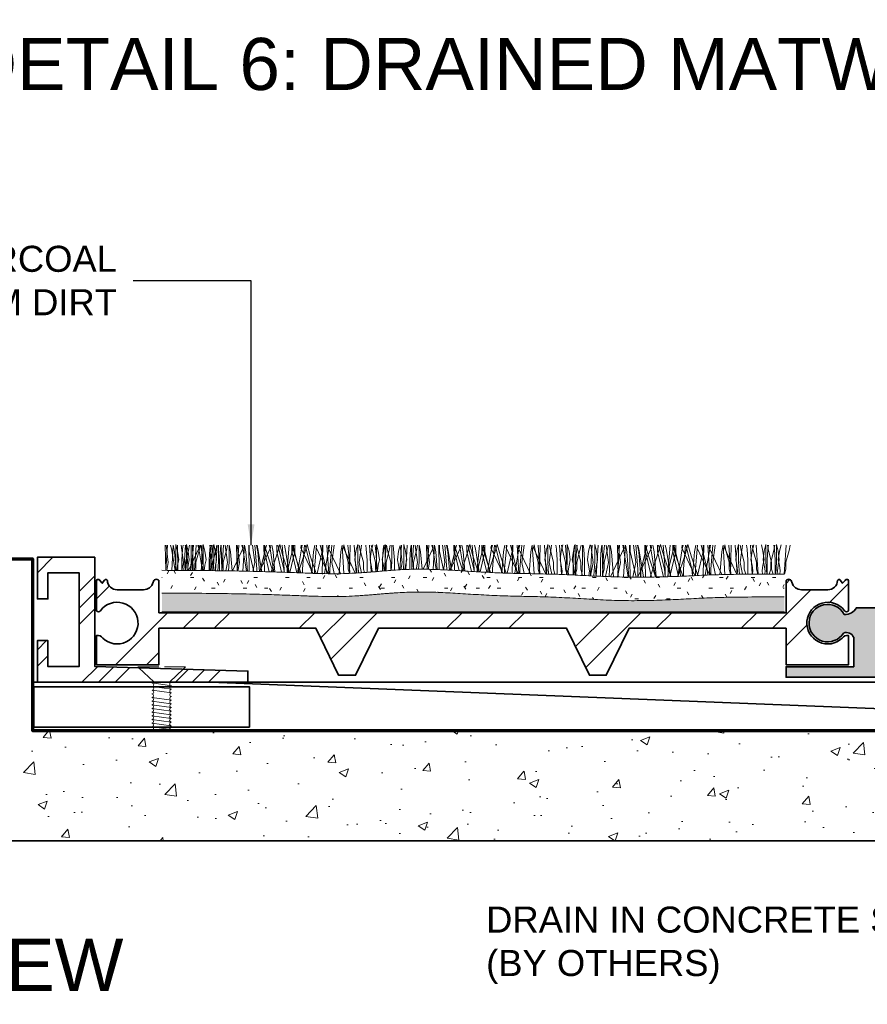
# Model space of a CAD drawing. Header units: millimetres. Extents: x -175 to 166, y -160 to 79.
# Tile 3 of 6: x -121 to -39, y -15 to 79. Entities that reach past the tile are written whole.
import ezdxf

# ---------------------------------------------------------------- set-up
doc = ezdxf.new("R2010")
doc.units = ezdxf.units.MM
for name, color, linetype, lineweight in [('FS-DETAIL', 3, 'Continuous', 35), ('FS-DETAIL-HATCH', 253, 'Continuous', 13), ('FS-DETAIL-THIN', 8, 'Continuous', 18), ('FS-DETAIL-WIDE', 4, 'Continuous', 70), ('FS-TEXT', 7, 'Continuous', 25)]:
    doc.layers.add(name, color=color, linetype=linetype, lineweight=lineweight)
doc.styles.add('Arial', font='arial.ttf', dxfattribs={"height": 2.5})
doc.dimstyles.new('Diagonal_2.5mm Arial$7', dxfattribs={"dimtxt": 2.5, "dimasz": 2, "dimexe": 2.5, "dimexo": 5, "dimgap": 1, "dimtad": 0, "dimzin": 0, "dimdsep": 46, "dimtxsty": 'Arial', "dimcen": 2, "dimdle": 4, "dimclrd": 1, "dimclre": 256, "dimclrt": 7, "dimaunit": 1, "dimadec": 0, "dimazin": 0, "dimtfac": 1, "dimtix": 1, "dimtmove": 2, "dimatfit": 3, "dimfxl": 1, "dimtvp": 1, "dimtolj": 1, "dimtzin": 0, "dimarcsym": 0})

# ---------------------------------------------------------------- blocks, each defined once
blk = doc.blocks.new('SCREW_DETAIL6')
for p, q in [((3359.438, 1426.563), (3361.185, 1427.24)), ((3361.013, 1427.273), (3361.035, 1427.181)), ((3359.517, 1426.921), (3359.588, 1426.622)), ((3359.518, 1426.222), (3361.266, 1426.898)), ((3359.599, 1425.88), (3361.347, 1426.557)), ((3359.76, 1425.197), (3361.508, 1425.874)), ((3359.841, 1424.856), (3361.589, 1425.532)), ((3359.921, 1424.514), (3361.669, 1425.191)), ((3360.002, 1424.173), (3361.75, 1424.849)), ((3360.083, 1423.831), (3361.831, 1424.508)), ((3360.163, 1423.49), (3361.911, 1424.166)), ((3360.244, 1423.148), (3361.992, 1423.825)), ((3360.324, 1422.807), (3362.072, 1423.483)), ((3360.405, 1422.466), (3362.153, 1423.142))]:
    blk.add_line(p, q)
at = {"flags": 128}
for points in [[(3360.204, 1428.588), (3362.158, 1429.05), (3362.096, 1428.957)], [(3362.096, 1428.957), (3361.005, 1427.309), (3361.013, 1427.273)], [(3359.653, 1428.458), (3357.699, 1427.997), (3357.956, 1427.85)], [(3357.956, 1427.85), (3359.509, 1426.956), (3359.517, 1426.921)]]:
    blk.add_lwpolyline(points, dxfattribs=at)
for centre, start, end in [((3361.242, 1427.072), 108.57887, 277.32167), ((3359.462, 1426.389), 289.24806, 97.99086), ((3359.543, 1426.047), 289.24806, 97.99086), ((3361.322, 1426.731), 108.57887, 277.32167), ((3361.403, 1426.389), 108.57887, 277.32167), ((3361.484, 1426.048), 108.57887, 277.32167), ((3359.623, 1425.706), 289.24806, 97.99086), ((3359.704, 1425.364), 289.24806, 97.99086), ((3359.785, 1425.023), 289.24806, 97.99086), ((3361.564, 1425.706), 108.57887, 277.32167), ((3361.645, 1425.365), 108.57887, 277.32167), ((3361.725, 1425.023), 108.57887, 277.32167), ((3359.865, 1424.681), 289.24806, 97.99086), ((3359.946, 1424.34), 289.24806, 97.99086), ((3360.026, 1423.998), 289.24806, 97.99086), ((3361.806, 1424.682), 108.57887, 277.32167), ((3361.887, 1424.341), 108.57887, 277.32167), ((3361.967, 1423.999), 108.57887, 277.32167), ((3360.107, 1423.657), 289.24806, 97.99086), ((3360.188, 1423.315), 289.24806, 97.99086), ((3362.048, 1423.658), 108.57887, 277.32167), ((3362.129, 1423.316), 108.57887, 277.32167), ((3360.268, 1422.974), 289.24806, 97.99086), ((3360.349, 1422.632), 289.24806, 97.99086), ((3360.43, 1422.291), 58.46391, 97.99086), ((3362.209, 1422.975), 108.57887, 271.946)]:
    blk.add_arc(centre, 0.176, start, end)
blk = doc.blocks.new('CARPET-H-PROFILE-MAXI')
at = {"layer": 'FS-DETAIL-HATCH'}
for p, q in [((-73.389, -53.147), (-73.339, -55.574)), ((-73.101, -54.822), (-73.322, -53.147)), ((-73.179, -53.147), (-73.251, -54.109)), ((-72.801, -53.509), (-72.884, -53.147)), ((-72.456, -55.582), (-72.801, -53.509)), ((-72.777, -55.579), (-72.627, -53.161)), ((-72.501, -53.809), (-72.627, -53.161)), ((-72.359, -55.583), (-72.501, -53.809)), ((-72.211, -53.734), (-72.375, -53.078)), ((-72.375, -53.434), (-72.375, -53.078)), ((-72.375, -54.747), (-72.375, -53.434)), ((-72.227, -53.147), (-72.177, -55.584)), ((-72.098, -54.559), (-72.211, -53.734)), ((-71.638, -54.822), (-71.859, -53.147)), ((-71.737, -53.547), (-71.812, -54.597)), ((-71.685, -53.147), (-71.737, -53.547)), ((-71.44, -53.147), (-71.512, -54.109)), ((-71.339, -53.809), (-71.468, -53.147)), ((-71.461, -54.784), (-71.161, -53.659)), ((-71.19, -53.768), (-71.362, -53.078)), ((-71.362, -53.434), (-71.362, -53.078)), ((-71.362, -54.747), (-71.362, -53.434)), ((-71.196, -55.593), (-71.339, -53.809)), ((-71.086, -54.559), (-71.192, -53.777)), ((-71.161, -53.659), (-71.058, -53.147)), ((-71.15, -55.593), (-70.125, -53.397)), ((-70.912, -53.434), (-70.912, -53.147)), ((-70.912, -54.747), (-70.912, -53.434)), ((-70.724, -53.547), (-70.799, -54.597)), ((-70.764, -53.147), (-70.714, -55.597)), ((-70.672, -53.147), (-70.724, -53.547)), ((-70.428, -53.147), (-70.5, -54.109)), ((-70.448, -54.784), (-70.148, -53.659)), ((-70.176, -53.509), (-70.259, -53.147)), ((-69.827, -55.605), (-70.176, -53.509)), ((-70.125, -53.397), (-70.166, -53.147)), ((-70.148, -53.659), (-70.046, -53.147)), ((-69.876, -53.809), (-70.005, -53.147)), ((-69.899, -53.434), (-69.899, -53.147)), ((-69.899, -54.747), (-69.899, -53.434)), ((-69.732, -55.606), (-69.876, -53.809)), ((-69.586, -53.734), (-69.75, -53.078)), ((-69.75, -53.434), (-69.75, -53.078)), ((-69.75, -54.747), (-69.75, -53.434)), ((-69.473, -54.559), (-69.586, -53.734)), ((-69.112, -53.547), (-69.187, -54.597)), ((-69.06, -53.147), (-69.112, -53.547)), ((-68.887, -54.822), (-69.108, -53.147)), ((-68.965, -53.147), (-69.037, -54.109)), ((-68.815, -53.147), (-68.887, -54.109)), ((-68.836, -54.784), (-68.536, -53.659)), ((-68.573, -53.734), (-68.737, -53.078)), ((-68.737, -53.434), (-68.737, -53.078)), ((-68.737, -54.747), (-68.737, -53.434)), ((-68.461, -54.559), (-68.573, -53.734)), ((-68.565, -55.616), (-68.412, -53.147)), ((-68.536, -53.659), (-68.433, -53.147)), ((-68.287, -53.434), (-68.287, -53.147)), ((-68.287, -54.747), (-68.287, -53.434)), ((-68.099, -53.547), (-68.174, -54.597)), ((-68.047, -53.147), (-68.099, -53.547)), ((-68.013, -53.147), (-67.963, -55.621)), ((-67.803, -53.147), (-67.875, -54.109)), ((-67.823, -54.784), (-67.523, -53.659)), ((-67.424, -54.822), (-67.645, -53.147)), ((-67.523, -53.659), (-67.421, -53.147)), ((-67.274, -53.434), (-67.274, -53.147)), ((-67.274, -54.747), (-67.274, -53.434)), ((-67.125, -53.809), (-67.254, -53.147)), ((-66.979, -55.63), (-67.125, -53.809)), ((-66.953, -55.63), (-65.911, -53.397)), ((-66.55, -53.147), (-66.499, -55.637)), ((-66.262, -54.822), (-66.483, -53.147)), ((-66.34, -53.147), (-66.412, -54.109)), ((-65.962, -53.509), (-66.045, -53.147)), ((-65.604, -55.662), (-65.962, -53.509)), ((-65.911, -53.397), (-65.952, -53.147)), ((-65.942, -55.653), (-65.788, -53.161)), ((-65.662, -53.809), (-65.788, -53.161)), ((-65.513, -55.664), (-65.662, -53.809)), ((-65.388, -53.147), (-65.337, -55.669)), ((-65.325, -53.772), (-65.325, -53.147)), ((-64.88, -55.682), (-65.325, -53.772)), ((-64.799, -54.822), (-65.02, -53.147)), ((-64.598, -55.422), (-64.799, -53.147)), ((-64.5, -53.809), (-64.629, -53.147)), ((-64.499, -53.509), (-64.581, -53.147)), ((-64.349, -55.696), (-64.5, -53.809)), ((-64.134, -55.702), (-64.499, -53.509)), ((-64.359, -55.696), (-63.286, -53.397)), ((-64.261, -55.422), (-63.685, -53.147)), ((-63.925, -53.147), (-63.873, -55.709)), ((-63.862, -53.772), (-63.862, -53.145)), ((-63.562, -54.184), (-63.862, -53.145)), ((-63.407, -55.722), (-63.862, -53.772)), ((-63.337, -53.509), (-63.42, -53.147)), ((-62.967, -55.734), (-63.337, -53.509)), ((-63.286, -53.397), (-63.327, -53.147)), ((-63.037, -53.809), (-63.166, -53.147)), ((-62.883, -55.736), (-63.037, -53.809)), ((-62.723, -54.184), (-62.411, -53.1)), ((-62.7, -53.772), (-62.7, -53.147)), ((-62.238, -55.754), (-62.7, -53.772)), ((-62.025, -55.422), (-62.601, -53.147)), ((-62.099, -54.184), (-62.411, -53.1)), ((-61.973, -55.422), (-62.174, -53.147)), ((-61.874, -53.509), (-61.956, -53.147)), ((-61.496, -55.778), (-61.874, -53.509)), ((-61.687, -55.422), (-61.487, -53.147)), ((-61.636, -55.422), (-61.06, -53.147)), ((-61.429, -55.78), (-60.961, -53.772)), ((-61.237, -53.772), (-61.237, -53.145)), ((-60.937, -54.184), (-61.237, -53.145)), ((-60.763, -55.804), (-61.237, -53.772)), ((-60.562, -55.422), (-61.137, -53.147)), ((-60.961, -53.772), (-60.961, -53.147)), ((-60.706, -55.806), (-60.323, -53.508)), ((-60.375, -53.397), (-60.334, -53.147)), ((-59.226, -55.858), (-60.375, -53.397)), ((-60.323, -53.508), (-60.241, -53.147)), ((-60.224, -55.422), (-60.023, -53.147)), ((-60.098, -54.184), (-59.786, -53.1)), ((-59.4, -55.422), (-59.976, -53.147)), ((-59.474, -54.184), (-59.786, -53.1)), ((-59.325, -55.855), (-59.161, -53.809)), ((-59.161, -53.809), (-59.032, -53.147)), ((-59.062, -55.422), (-58.862, -53.147)), ((-58.912, -53.397), (-58.871, -53.147)), ((-57.752, -55.882), (-58.888, -53.447)), ((-58.825, -55.872), (-58.336, -53.772)), ((-57.937, -55.422), (-58.512, -53.147)), ((-58.336, -53.772), (-58.336, -53.147)), ((-58.273, -53.147), (-58.328, -55.879)), ((-58.094, -55.88), (-57.698, -53.508)), ((-57.704, -55.882), (-57.874, -53.147)), ((-57.75, -53.397), (-57.709, -53.147)), ((-56.587, -55.888), (-57.75, -53.397)), ((-57.698, -53.508), (-57.616, -53.147)), ((-57.599, -55.422), (-57.398, -53.147)), ((-57.398, -54.822), (-57.178, -53.147)), ((-56.702, -55.888), (-56.536, -53.809)), ((-56.536, -53.809), (-56.41, -53.161)), ((-56.241, -55.887), (-56.41, -53.161)), ((-56.287, -53.397), (-56.243, -53.13)), ((-55.152, -55.828), (-56.287, -53.397)), ((-56.137, -53.659), (-56.243, -53.13)), ((-55.837, -54.784), (-56.137, -53.659)), ((-55.858, -53.147), (-55.786, -54.109)), ((-55.648, -53.147), (-55.703, -55.858)), ((-55.083, -55.824), (-55.249, -53.147)), ((-55.2, -54.559), (-55.087, -53.734)), ((-55.087, -53.734), (-54.923, -53.078)), ((-54.923, -53.434), (-54.923, -53.078)), ((-54.923, -54.747), (-54.923, -53.434)), ((-54.674, -53.659), (-54.777, -53.147)), ((-54.773, -54.822), (-54.553, -53.147)), ((-54.374, -54.784), (-54.674, -53.659)), ((-54.151, -53.147), (-54.098, -53.547)), ((-54.098, -53.547), (-54.023, -54.597)), ((-53.626, -55.731), (-53.785, -53.147)), ((-53.737, -54.559), (-53.624, -53.734)), ((-53.624, -53.734), (-53.474, -53.134)), ((-53.512, -53.659), (-53.615, -53.147)), ((-53.212, -54.784), (-53.512, -53.659)), ((-53.233, -53.147), (-53.161, -54.109)), ((-52.956, -53.734), (-53.12, -53.078)), ((-53.12, -53.434), (-53.12, -53.078)), ((-53.12, -54.747), (-53.12, -53.434)), ((-52.843, -54.559), (-52.956, -53.734)), ((-52.575, -54.559), (-52.462, -53.734)), ((-52.481, -53.547), (-52.556, -54.597)), ((-52.429, -53.147), (-52.481, -53.547)), ((-52.462, -53.734), (-52.298, -53.078)), ((-52.298, -53.434), (-52.298, -53.078)), ((-52.298, -54.747), (-52.298, -53.434)), ((-52.185, -53.147), (-52.257, -54.109)), ((-52.206, -54.784), (-51.906, -53.659)), ((-52.049, -53.659), (-52.152, -53.147)), ((-51.749, -54.784), (-52.049, -53.659)), ((-51.906, -53.659), (-51.803, -53.147)), ((-51.656, -53.434), (-51.656, -53.147)), ((-51.656, -54.747), (-51.656, -53.434)), ((-51.526, -53.147), (-51.473, -53.547)), ((-51.473, -53.547), (-51.398, -54.597)), ((-51.112, -54.559), (-50.999, -53.734)), ((-50.999, -53.734), (-50.861, -53.181)), ((-50.645, -54.822), (-50.861, -53.181)), ((-50.722, -53.147), (-50.794, -54.109)), ((-50.331, -53.734), (-50.495, -53.078)), ((-50.495, -53.434), (-50.495, -53.078)), ((-50.495, -54.747), (-50.495, -53.434)), ((-50.218, -54.559), (-50.331, -53.734)), ((-50.315, -55.495), (-50.169, -53.147)), ((-49.856, -53.547), (-49.931, -54.597)), ((-49.804, -53.147), (-49.856, -53.547)), ((-49.77, -53.147), (-49.723, -55.484)), ((-49.56, -53.147), (-49.632, -54.109)), ((-49.581, -54.784), (-49.281, -53.659)), ((-49.181, -54.822), (-49.402, -53.147)), ((-49.281, -53.659), (-49.178, -53.147)), ((-49.031, -53.434), (-49.031, -53.147)), ((-49.031, -54.747), (-49.031, -53.434)), ((-48.882, -53.809), (-49.011, -53.147)), ((-48.75, -55.465), (-48.882, -53.809)), ((-48.634, -55.467), (-47.668, -53.397)), ((-48.307, -53.147), (-48.26, -55.477)), ((-48.02, -54.822), (-48.241, -53.147)), ((-48.097, -53.147), (-48.169, -54.109)), ((-47.72, -53.509), (-47.802, -53.147)), ((-47.388, -55.498), (-47.72, -53.509)), ((-47.668, -53.397), (-47.709, -53.147)), ((-47.689, -55.491), (-47.545, -53.161)), ((-47.419, -53.809), (-47.545, -53.161)), ((-47.284, -55.501), (-47.419, -53.809)), ((-47.145, -53.147), (-47.097, -55.506)), ((-47.082, -53.772), (-47.082, -53.147)), ((-46.674, -55.525), (-47.082, -53.772)), ((-46.556, -54.822), (-46.777, -53.147)), ((-46.356, -55.422), (-46.556, -53.147)), ((-46.257, -53.809), (-46.386, -53.147)), ((-46.256, -53.509), (-46.338, -53.147)), ((-46.117, -55.555), (-46.257, -53.809)), ((-45.914, -55.566), (-46.256, -53.509)), ((-46.052, -55.559), (-45.043, -53.397)), ((-46.018, -55.422), (-45.443, -53.147)), ((-45.682, -53.147), (-45.632, -55.581)), ((-45.619, -53.772), (-45.619, -53.145)), ((-45.32, -54.184), (-45.619, -53.145)), ((-45.192, -55.605), (-45.619, -53.772)), ((-45.095, -53.509), (-45.177, -53.147)), ((-44.741, -55.632), (-45.095, -53.509)), ((-45.043, -53.397), (-45.084, -53.147)), ((-44.794, -53.809), (-44.923, -53.147)), ((-44.648, -55.638), (-44.794, -53.809)), ((-44.481, -54.184), (-44.168, -53.1)), ((-44.457, -53.772), (-44.457, -53.147)), ((-44.013, -55.677), (-44.457, -53.772)), ((-43.782, -55.422), (-44.358, -53.147)), ((-43.856, -54.184), (-44.168, -53.1)), ((-43.731, -55.422), (-43.931, -53.147)), ((-43.631, -53.509), (-43.713, -53.147)), ((-43.262, -55.723), (-43.631, -53.509)), ((-43.445, -55.422), (-43.244, -53.147)), ((-43.393, -55.422), (-42.818, -53.147)), ((-43.174, -55.728), (-42.718, -53.772)), ((-42.994, -53.772), (-42.994, -53.145)), ((-42.695, -54.184), (-42.994, -53.145)), ((-42.531, -55.76), (-42.994, -53.772)), ((-42.319, -55.422), (-42.894, -53.147)), ((-42.718, -53.772), (-42.718, -53.147)), ((-42.456, -55.763), (-42.08, -53.508)), ((-42.132, -53.397), (-42.091, -53.147)), ((-40.996, -55.83), (-42.132, -53.397)), ((-42.08, -53.508), (-41.999, -53.147)), ((-41.981, -55.422), (-41.781, -53.147)), ((-41.856, -54.184), (-41.543, -53.1)), ((-41.157, -55.422), (-41.733, -53.147)), ((-41.231, -54.184), (-41.543, -53.1)), ((-41.08, -55.827), (-40.918, -53.809)), ((-40.918, -53.809), (-40.789, -53.147)), ((-40.82, -55.422), (-40.619, -53.147)), ((-40.669, -53.397), (-40.628, -53.147)), ((-39.516, -55.867), (-40.669, -53.397)), ((-40.575, -55.841), (-40.093, -53.772)), ((-39.694, -55.422), (-40.269, -53.147)), ((-40.093, -53.772), (-40.093, -53.147)), ((-40.03, -53.147), (-40.085, -55.853)), ((-39.847, -55.859), (-39.455, -53.508)), ((-39.462, -55.869), (-39.631, -53.147)), ((-39.507, -53.397), (-39.466, -53.147)), ((-38.342, -55.894), (-39.507, -53.397)), ((-39.455, -53.508), (-39.374, -53.147)), ((-39.356, -55.422), (-39.156, -53.147)), ((-39.156, -54.822), (-38.935, -53.147)), ((-38.46, -55.892), (-38.293, -53.809)), ((-38.293, -53.809), (-38.167, -53.161)), ((-37.997, -55.901), (-38.167, -53.161)), ((-38.044, -53.397), (-38, -53.13)), ((-36.864, -55.924), (-38.044, -53.397)), ((-37.895, -53.659), (-38, -53.13)), ((-37.595, -54.784), (-37.895, -53.659)), ((-37.615, -53.147), (-37.543, -54.109)), ((-37.405, -53.147), (-37.461, -55.912)), ((-36.834, -55.924), (-37.006, -53.147)), ((-36.957, -54.559), (-36.845, -53.734)), ((-36.845, -53.734), (-36.681, -53.078)), ((-36.681, -53.434), (-36.681, -53.078)), ((-36.681, -54.747), (-36.681, -53.434)), ((-36.431, -53.659), (-36.534, -53.147)), ((-36.531, -54.822), (-36.31, -53.147)), ((-36.131, -54.784), (-36.431, -53.659)), ((-35.908, -53.147), (-35.856, -53.547)), ((-35.856, -53.547), (-35.781, -54.597)), ((-35.368, -55.976), (-35.543, -53.147)), ((-35.494, -54.559), (-35.381, -53.734)), ((-35.381, -53.734), (-35.231, -53.134)), ((-35.27, -53.659), (-35.372, -53.147)), ((-34.97, -54.784), (-35.27, -53.659)), ((-34.99, -53.147), (-34.918, -54.109)), ((-34.637, -53.734), (-34.801, -53.078)), ((-34.801, -53.434), (-34.801, -53.078)), ((-34.801, -54.747), (-34.801, -53.434)), ((-34.524, -54.559), (-34.637, -53.734)), ((-34.332, -54.559), (-34.22, -53.734)), ((-34.163, -53.547), (-34.238, -54.597)), ((-34.22, -53.734), (-34.056, -53.078)), ((-34.11, -53.147), (-34.163, -53.547)), ((-34.056, -53.434), (-34.056, -53.078)), ((-34.056, -54.747), (-34.056, -53.434)), ((-33.866, -53.147), (-33.938, -54.109)), ((-33.806, -53.659), (-33.909, -53.147)), ((-33.887, -54.784), (-33.587, -53.659)), ((-33.506, -54.784), (-33.806, -53.659)), ((-33.587, -53.659), (-33.484, -53.147)), ((-33.338, -53.434), (-33.338, -53.147)), ((-33.338, -54.747), (-33.338, -53.434)), ((-33.283, -53.147), (-33.231, -53.547)), ((-33.231, -53.547), (-33.156, -54.597)), ((-32.869, -54.559), (-32.756, -53.734)), ((-32.756, -53.734), (-32.606, -53.134)), ((-32.326, -54.822), (-32.547, -53.147)), ((-32.403, -53.147), (-32.475, -54.109)), ((-32.012, -53.734), (-32.176, -53.078)), ((-32.176, -53.434), (-32.176, -53.078)), ((-32.176, -54.747), (-32.176, -53.434)), ((-32.035, -56.125), (-31.851, -53.147)), ((-31.899, -54.559), (-32.012, -53.734)), ((-31.538, -53.547), (-31.613, -54.597)), ((-31.485, -53.147), (-31.538, -53.547)), ((-31.452, -53.147), (-31.39, -56.152)), ((-31.241, -53.147), (-31.313, -54.109)), ((-31.262, -54.784), (-30.962, -53.659)), ((-30.863, -54.822), (-31.083, -53.147)), ((-30.962, -53.659), (-30.859, -53.147)), ((-30.713, -53.434), (-30.713, -53.147)), ((-30.713, -54.747), (-30.713, -53.434)), ((-30.563, -53.809), (-30.693, -53.147)), ((-30.65, -56.185), (-29.349, -53.397)), ((-30.373, -56.189), (-30.563, -53.809)), ((-29.988, -53.147), (-29.926, -56.198)), ((-29.701, -54.822), (-29.922, -53.147)), ((-29.778, -53.147), (-29.85, -54.109)), ((-29.401, -53.509), (-29.483, -53.147)), ((-29.415, -56.207), (-29.226, -53.161)), ((-28.95, -56.216), (-29.401, -53.509)), ((-29.349, -53.397), (-29.39, -53.147)), ((-29.1, -53.809), (-29.226, -53.161)), ((-28.907, -56.217), (-29.1, -53.809)), ((-28.827, -53.147), (-28.764, -56.22)), ((-28.763, -53.772), (-28.763, -53.147)), ((-28.192, -56.224), (-28.763, -53.772)), ((-28.238, -54.822), (-28.458, -53.147)), ((-28.037, -55.422), (-28.238, -53.147)), ((-27.938, -53.809), (-28.068, -53.147)), ((-28.037, -56.209), (-26.724, -53.397)), ((-27.938, -53.509), (-28.02, -53.147)), ((-27.486, -56.219), (-27.938, -53.509)), ((-27.745, -56.221), (-27.938, -53.809)), ((-27.699, -55.422), (-27.124, -53.147)), ((-27.363, -53.147), (-27.301, -56.218)), ((-27.3, -53.772), (-27.3, -53.145)), ((-27.001, -54.184), (-27.3, -53.145)), ((-26.731, -56.213), (-27.3, -53.772)), ((-26.776, -53.509), (-26.858, -53.147)), ((-26.326, -56.21), (-26.776, -53.509)), ((-26.724, -53.397), (-26.765, -53.147)), ((-26.475, -53.809), (-26.604, -53.147)), ((-26.283, -56.21), (-26.475, -53.809)), ((-26.162, -54.184), (-25.85, -53.1)), ((-26.138, -53.772), (-26.138, -53.147)), ((-25.575, -56.191), (-26.138, -53.772)), ((-25.463, -55.422), (-26.039, -53.147)), ((-25.538, -54.184), (-25.85, -53.1)), ((-25.412, -55.422), (-25.613, -53.147)), ((-25.313, -53.509), (-25.395, -53.147)), ((-24.869, -56.17), (-25.313, -53.509)), ((-25.126, -55.422), (-24.925, -53.147)), ((-25.074, -55.422), (-24.499, -53.147)), ((-24.959, -56.173), (-24.399, -53.772)), ((-24.675, -53.772), (-24.675, -53.145)), ((-24.376, -54.184), (-24.675, -53.145)), ((-24.121, -56.149), (-24.675, -53.772)), ((-24, -55.422), (-24.576, -53.147)), ((-24.399, -53.772), (-24.399, -53.147)), ((-24.202, -56.151), (-23.762, -53.509)), ((-23.813, -53.397), (-23.772, -53.147)), ((-22.561, -56.081), (-23.813, -53.397)), ((-23.762, -53.509), (-23.68, -53.147)), ((-23.663, -55.422), (-23.462, -53.147)), ((-23.537, -54.184), (-23.225, -53.1)), ((-22.838, -55.422), (-23.414, -53.147)), ((-22.913, -54.184), (-23.225, -53.1)), ((-22.782, -56.091), (-22.599, -53.809)), ((-22.599, -53.809), (-22.47, -53.147)), ((-22.501, -55.422), (-22.3, -53.147)), ((-22.35, -53.397), (-22.309, -53.147)), ((-21.124, -56.024), (-22.327, -53.447)), ((-22.31, -56.07), (-21.774, -53.772)), ((-21.375, -55.422), (-21.951, -53.147)), ((-21.774, -53.772), (-21.774, -53.147)), ((-21.711, -53.147), (-21.77, -56.049)), ((-21.559, -56.041), (-21.137, -53.509)), ((-21.134, -56.025), (-21.312, -53.147)), ((-21.188, -53.397), (-21.147, -53.147)), ((-19.981, -55.983), (-21.188, -53.397)), ((-21.137, -53.509), (-21.055, -53.147)), ((-21.038, -55.422), (-20.837, -53.147)), ((-20.837, -54.822), (-20.616, -53.147)), ((-20.149, -55.988), (-19.974, -53.809)), ((-19.974, -53.809), (-19.848, -53.161)), ((-19.674, -55.978), (-19.848, -53.161)), ((-19.725, -53.397), (-19.682, -53.13)), ((-18.529, -55.96), (-19.725, -53.397)), ((-19.576, -53.659), (-19.682, -53.13)), ((-19.276, -54.784), (-19.576, -53.659)), ((-19.296, -53.147), (-19.224, -54.109)), ((-19.086, -53.147), (-19.144, -55.97)), ((-18.513, -55.96), (-18.687, -53.147)), ((-18.638, -54.559), (-18.526, -53.734)), ((-18.526, -53.734), (-18.362, -53.078)), ((-18.362, -53.434), (-18.362, -53.078)), ((-18.362, -54.747), (-18.362, -53.434)), ((-18.113, -53.659), (-18.215, -53.147)), ((-18.212, -54.822), (-17.991, -53.147)), ((-17.813, -54.784), (-18.113, -53.659)), ((-17.589, -53.147), (-17.537, -53.547)), ((-17.537, -53.547), (-17.462, -54.597)), ((-17.051, -55.944), (-17.224, -53.147)), ((-17.175, -54.559), (-17.063, -53.734)), ((-17.063, -53.734), (-16.913, -53.134)), ((-16.951, -53.659), (-17.053, -53.147)), ((-16.651, -54.784), (-16.951, -53.659)), ((-16.671, -53.147), (-16.599, -54.109)), ((-16.028, -53.734), (-16.178, -53.134)), ((-15.916, -54.559), (-16.028, -53.734)), ((-16.013, -54.559), (-15.901, -53.734)), ((-15.901, -53.734), (-15.737, -53.078)), ((-15.737, -53.434), (-15.737, -53.078)), ((-15.737, -54.747), (-15.737, -53.434)), ((-15.554, -53.547), (-15.629, -54.597)), ((-15.488, -53.659), (-15.59, -53.147)), ((-15.502, -53.147), (-15.554, -53.547)), ((-15.188, -54.784), (-15.488, -53.659)), ((-15.278, -54.784), (-14.978, -53.659)), ((-14.978, -53.659), (-14.876, -53.147)), ((-14.964, -53.147), (-14.912, -53.547)), ((-14.912, -53.547), (-14.837, -54.597)), ((-14.729, -53.434), (-14.729, -53.078)), ((-14.565, -53.734), (-14.729, -53.078)), ((-14.729, -54.747), (-14.729, -53.434)), ((-14.453, -54.559), (-14.565, -53.734)), ((-14.55, -54.559), (-14.438, -53.734)), ((-14.438, -53.734), (-14.288, -53.134)), ((-13.794, -53.147), (-13.867, -54.109)), ((-13.815, -54.784), (-13.515, -53.659)), ((-13.515, -53.659), (-13.413, -53.147)), ((-73.251, -54.109), (-73.342, -55.574)), ((-72.425, -55.582), (-72.375, -54.747)), ((-72.211, -55.084), (-72.098, -54.559)), ((-71.812, -54.597), (-71.812, -55.587)), ((-71.512, -54.109), (-71.605, -55.589)), ((-71.461, -55.459), (-71.461, -54.784)), ((-71.413, -55.591), (-71.362, -54.747)), ((-71.198, -55.084), (-71.086, -54.559)), ((-70.963, -55.595), (-70.912, -54.747)), ((-70.799, -54.597), (-70.799, -55.596)), ((-70.5, -54.109), (-70.593, -55.598)), ((-70.448, -55.459), (-70.448, -54.784)), ((-69.951, -55.604), (-69.899, -54.747)), ((-69.801, -55.605), (-69.75, -54.747)), ((-69.586, -55.084), (-69.473, -54.559)), ((-69.187, -54.597), (-69.187, -55.611)), ((-69.037, -54.109), (-69.131, -55.611)), ((-68.887, -54.109), (-68.981, -55.612)), ((-68.836, -55.459), (-68.836, -54.784)), ((-68.789, -55.614), (-68.737, -54.747)), ((-68.573, -55.084), (-68.461, -54.559)), ((-68.339, -55.618), (-68.287, -54.747)), ((-68.174, -54.597), (-68.174, -55.62)), ((-67.875, -54.109), (-67.969, -55.621)), ((-67.823, -55.459), (-67.823, -54.784)), ((-67.327, -55.627), (-67.274, -54.747)), ((-66.412, -54.109), (-66.507, -55.637)), ((-63.046, -55.732), (-63.562, -54.184)), ((-63.238, -55.727), (-62.723, -54.184)), ((-61.569, -55.775), (-62.099, -54.184)), ((-60.393, -55.817), (-60.937, -54.184)), ((-60.64, -55.808), (-60.098, -54.184)), ((-58.912, -55.869), (-59.474, -54.184)), ((-55.837, -55.459), (-55.837, -54.784)), ((-55.786, -54.109), (-55.677, -55.856)), ((-55.087, -55.084), (-55.2, -54.559)), ((-54.859, -55.812), (-54.923, -54.747)), ((-54.374, -55.459), (-54.374, -54.784)), ((-54.023, -54.597), (-54.023, -55.764)), ((-53.624, -55.084), (-53.737, -54.559)), ((-53.212, -55.459), (-53.212, -54.784)), ((-53.176, -55.693), (-53.12, -54.747)), ((-53.161, -54.109), (-53.062, -55.684)), ((-52.956, -55.084), (-52.843, -54.559)), ((-52.462, -55.084), (-52.575, -54.559)), ((-52.556, -54.597), (-52.556, -55.642)), ((-52.257, -54.109), (-52.352, -55.625)), ((-52.246, -55.613), (-52.298, -54.747)), ((-52.206, -55.459), (-52.206, -54.784)), ((-51.749, -55.459), (-51.749, -54.784)), ((-51.706, -55.58), (-51.656, -54.747)), ((-51.398, -54.597), (-51.398, -55.56)), ((-50.999, -55.084), (-51.112, -54.559)), ((-50.794, -54.109), (-50.883, -55.527)), ((-50.54, -55.505), (-50.495, -54.747)), ((-50.331, -55.084), (-50.218, -54.559)), ((-49.931, -54.597), (-49.931, -55.488)), ((-49.632, -54.109), (-49.718, -55.484)), ((-49.581, -55.459), (-49.581, -54.784)), ((-49.075, -55.472), (-49.031, -54.747)), ((-48.169, -54.109), (-48.254, -55.477)), ((-44.839, -55.626), (-45.32, -54.184)), ((-44.959, -55.619), (-44.481, -54.184)), ((-43.345, -55.718), (-43.856, -54.184)), ((-42.164, -55.777), (-42.695, -54.184)), ((-42.383, -55.766), (-41.856, -54.184)), ((-40.68, -55.838), (-41.231, -54.184)), ((-37.595, -55.459), (-37.595, -54.784)), ((-37.543, -54.109), (-37.431, -55.909)), ((-36.845, -55.084), (-36.957, -54.559)), ((-36.609, -55.933), (-36.681, -54.747)), ((-36.131, -55.459), (-36.131, -54.784)), ((-35.781, -54.597), (-35.781, -55.797)), ((-35.381, -55.084), (-35.494, -54.559)), ((-34.97, -55.459), (-34.97, -54.784)), ((-34.918, -54.109), (-34.806, -55.909)), ((-34.876, -55.993), (-34.801, -54.747)), ((-34.637, -55.084), (-34.524, -54.559)), ((-34.22, -55.084), (-34.332, -54.559)), ((-34.238, -54.597), (-34.238, -55.797)), ((-33.978, -56.035), (-34.056, -54.747)), ((-33.938, -54.109), (-34.051, -55.909)), ((-33.887, -55.459), (-33.887, -54.784)), ((-33.506, -55.459), (-33.506, -54.784)), ((-33.416, -56.062), (-33.338, -54.747)), ((-33.156, -54.597), (-33.156, -55.797)), ((-32.756, -55.084), (-32.869, -54.559)), ((-32.475, -54.109), (-32.588, -55.909)), ((-32.258, -56.115), (-32.176, -54.747)), ((-32.012, -55.084), (-31.899, -54.559)), ((-31.613, -54.597), (-31.613, -55.797)), ((-31.313, -54.109), (-31.426, -55.909)), ((-31.262, -55.459), (-31.262, -54.784)), ((-30.798, -56.177), (-30.713, -54.747)), ((-29.85, -54.109), (-29.963, -55.909)), ((-26.325, -56.21), (-27.001, -54.184)), ((-26.838, -56.214), (-26.162, -54.184)), ((-24.875, -56.171), (-25.538, -54.184)), ((-23.727, -56.132), (-24.376, -54.184)), ((-24.192, -56.151), (-23.537, -54.184)), ((-22.284, -56.069), (-22.913, -54.184)), ((-19.276, -55.459), (-19.276, -54.784)), ((-19.224, -54.109), (-19.112, -55.909)), ((-18.526, -55.084), (-18.638, -54.559)), ((-18.289, -55.957), (-18.362, -54.747)), ((-17.813, -55.459), (-17.813, -54.784)), ((-17.462, -54.597), (-17.462, -55.797)), ((-17.063, -55.084), (-17.175, -54.559)), ((-16.651, -55.459), (-16.651, -54.784)), ((-16.599, -54.109), (-16.487, -55.909)), ((-16.028, -55.084), (-15.916, -54.559)), ((-15.901, -55.084), (-16.013, -54.559)), ((-15.665, -55.942), (-15.737, -54.747)), ((-15.629, -54.597), (-15.629, -55.797)), ((-15.278, -55.459), (-15.278, -54.784)), ((-15.188, -55.459), (-15.188, -54.784)), ((-14.837, -54.597), (-14.837, -55.797)), ((-14.801, -55.94), (-14.729, -54.747)), ((-14.565, -55.084), (-14.453, -54.559)), ((-14.438, -55.084), (-14.55, -54.559)), ((-13.867, -54.109), (-13.979, -55.909)), ((-13.815, -55.459), (-13.815, -54.784)), ((-73.256, -55.575), (-73.101, -54.822)), ((-72.282, -55.583), (-72.211, -55.084)), ((-71.796, -55.588), (-71.638, -54.822)), ((-71.498, -55.59), (-71.461, -55.459)), ((-71.271, -55.592), (-71.198, -55.084)), ((-70.488, -55.599), (-70.448, -55.459)), ((-69.661, -55.606), (-69.586, -55.084)), ((-69.05, -55.612), (-68.887, -54.822)), ((-68.88, -55.613), (-68.836, -55.459)), ((-68.648, -55.609), (-68.573, -55.084)), ((-67.87, -55.622), (-67.823, -55.459)), ((-67.589, -55.625), (-67.424, -54.822)), ((-66.43, -55.639), (-66.262, -54.822)), ((-64.975, -55.679), (-64.799, -54.822)), ((-64.598, -55.689), (-64.598, -55.422)), ((-64.285, -55.698), (-64.261, -55.422)), ((-61.995, -55.761), (-62.025, -55.422)), ((-61.973, -55.761), (-61.973, -55.422)), ((-61.687, -55.771), (-61.687, -55.422)), ((-61.667, -55.772), (-61.636, -55.422)), ((-60.527, -55.812), (-60.562, -55.422)), ((-60.224, -55.823), (-60.224, -55.422)), ((-59.362, -55.853), (-59.4, -55.422)), ((-59.062, -55.864), (-59.062, -55.422)), ((-57.896, -55.881), (-57.937, -55.422)), ((-57.599, -55.883), (-57.599, -55.422)), ((-57.18, -55.885), (-57.398, -54.822)), ((-55.724, -55.859), (-55.837, -55.459)), ((-55.012, -55.609), (-55.087, -55.084)), ((-55.032, -55.822), (-55.012, -55.609)), ((-54.573, -55.797), (-54.773, -54.822)), ((-54.283, -55.782), (-54.374, -55.459)), ((-53.549, -55.609), (-53.624, -55.084)), ((-53.56, -55.725), (-53.549, -55.609)), ((-53.147, -55.691), (-53.212, -55.459)), ((-53.031, -55.609), (-52.956, -55.084)), ((-53.024, -55.681), (-53.031, -55.609)), ((-52.387, -55.609), (-52.462, -55.084)), ((-52.389, -55.628), (-52.387, -55.609)), ((-52.249, -55.613), (-52.206, -55.459)), ((-51.715, -55.581), (-51.749, -55.459)), ((-50.935, -55.53), (-50.999, -55.084)), ((-50.788, -55.521), (-50.645, -54.822)), ((-50.39, -55.497), (-50.331, -55.084)), ((-49.587, -55.482), (-49.581, -55.459)), ((-49.316, -55.477), (-49.181, -54.822)), ((-48.155, -55.479), (-48.02, -54.822)), ((-46.701, -55.523), (-46.556, -54.822)), ((-46.356, -55.542), (-46.356, -55.422)), ((-46.03, -55.56), (-46.018, -55.422)), ((-43.758, -55.692), (-43.782, -55.422)), ((-43.731, -55.694), (-43.731, -55.422)), ((-43.445, -55.711), (-43.445, -55.422)), ((-43.419, -55.713), (-43.393, -55.422)), ((-42.288, -55.771), (-42.319, -55.422)), ((-41.981, -55.785), (-41.981, -55.422)), ((-41.122, -55.825), (-41.157, -55.422)), ((-40.82, -55.835), (-40.82, -55.422)), ((-39.655, -55.864), (-39.694, -55.422)), ((-39.356, -55.871), (-39.356, -55.422)), ((-38.938, -55.882), (-39.156, -54.822)), ((-37.467, -55.912), (-37.595, -55.459)), ((-36.77, -55.609), (-36.845, -55.084)), ((-36.799, -55.927), (-36.77, -55.609)), ((-36.3, -55.944), (-36.531, -54.822)), ((-35.991, -55.955), (-36.131, -55.459)), ((-35.306, -55.609), (-35.381, -55.084)), ((-35.34, -55.977), (-35.306, -55.609)), ((-34.818, -55.995), (-34.97, -55.459)), ((-34.712, -55.609), (-34.637, -55.084)), ((-34.676, -56.002), (-34.712, -55.609)), ((-34.145, -55.609), (-34.22, -55.084)), ((-34.182, -56.025), (-34.145, -55.609)), ((-34.049, -56.032), (-33.887, -55.459)), ((-33.335, -56.066), (-33.506, -55.459)), ((-32.681, -55.609), (-32.756, -55.084)), ((-32.726, -56.095), (-32.681, -55.609)), ((-32.589, -56.101), (-32.326, -54.822)), ((-32.087, -55.609), (-32.012, -55.084)), ((-32.04, -56.124), (-32.087, -55.609)), ((-31.457, -56.149), (-31.262, -55.459)), ((-31.138, -56.163), (-30.863, -54.822)), ((-29.983, -56.197), (-29.701, -54.822)), ((-28.526, -56.224), (-28.238, -54.822)), ((-28.037, -56.223), (-28.037, -55.422)), ((-27.769, -56.221), (-27.699, -55.422)), ((-25.396, -56.186), (-25.463, -55.422)), ((-25.412, -56.186), (-25.412, -55.422)), ((-25.141, -56.178), (-25.074, -55.422)), ((-25.126, -56.178), (-25.126, -55.422)), ((-23.937, -56.141), (-24, -55.422)), ((-23.663, -56.129), (-23.663, -55.422)), ((-22.78, -56.091), (-22.838, -55.422)), ((-22.501, -56.078), (-22.501, -55.422)), ((-21.322, -56.032), (-21.375, -55.422)), ((-21.038, -56.021), (-21.038, -55.422)), ((-20.594, -56.004), (-20.837, -54.822)), ((-19.132, -55.97), (-19.276, -55.459)), ((-18.451, -55.609), (-18.526, -55.084)), ((-18.483, -55.96), (-18.451, -55.609)), ((-17.979, -55.952), (-18.212, -54.822)), ((-17.675, -55.948), (-17.813, -55.459)), ((-16.988, -55.609), (-17.063, -55.084)), ((-17.018, -55.944), (-16.988, -55.609)), ((-16.514, -55.943), (-16.651, -55.459)), ((-16.103, -55.609), (-16.028, -55.084)), ((-16.073, -55.942), (-16.103, -55.609)), ((-15.826, -55.609), (-15.901, -55.084)), ((-15.856, -55.942), (-15.826, -55.609)), ((-15.415, -55.941), (-15.278, -55.459)), ((-15.051, -55.941), (-15.188, -55.459)), ((-14.64, -55.609), (-14.565, -55.084)), ((-14.61, -55.94), (-14.64, -55.609)), ((-14.363, -55.609), (-14.438, -55.084)), ((-14.393, -55.94), (-14.363, -55.609)), ((-13.951, -55.939), (-13.815, -55.459)), ((-35.781, -55.797), (-35.777, -55.962)), ((-34.806, -55.909), (-34.811, -55.995)), ((-34.238, -55.797), (-34.242, -56.022)), ((-34.051, -55.909), (-34.042, -56.032)), ((-33.156, -55.797), (-33.15, -56.075)), ((-32.588, -55.909), (-32.574, -56.102)), ((-31.613, -55.797), (-31.62, -56.142)), ((-31.426, -55.909), (-31.409, -56.151)), ((-29.963, -55.909), (-29.943, -56.197)), ((-28.037, -56.223), (-28.037, -56.209)), ((-19.112, -55.909), (-19.116, -55.969)), ((-17.462, -55.797), (-17.459, -55.944)), ((-16.487, -55.909), (-16.489, -55.943)), ((-15.629, -55.797), (-15.632, -55.941)), ((-14.837, -55.797), (-14.834, -55.94))]:
    blk.add_line(p, q, dxfattribs=at)

msp = doc.modelspace()

# ---------------------------------------------------------------- hatches: boundary and pattern name
at = {"layer": 'FS-DETAIL-HATCH'}
h = msp.add_hatch(dxfattribs=at)
h.set_pattern_fill('AR-CONC', color=256, scale=0.05)
h.paths.add_polyline_path([(-162.506, 13.236), (-158.951, 13.688), (-166.062, 14.591), (-162.506, 15.043), (-162.506, 27.662), (-123.627, 27.662), (-123.627, 11.039), (-15, 11.039), (-15, 9.789), (-14.189, 9.789, 0.432448), (-14.189, 5.975, 0.25335), (-14.434, 0.453), (-162.506, 0.453)])
h = msp.add_hatch(dxfattribs=at)
h.set_pattern_fill('FP_3', color=256, style=0, pattern_type=2)
h.set_pattern_definition([(45, (-1514.622, -3298.658), (-4.490128, 4.490128), []), (45, (-1513.035, -3298.658), (9e-16, 8.980256), []), (45, (-1516.209, -3298.658), (9e-16, 8.980256), [])])
h.paths.add_polyline_path([(-118.956, 15.662), (-98.756, 15.662), (-98.756, 16.736), (-113.456, 17.18), (-113.456, 27.662), (-118.956, 27.662), (-118.956, 23.662), (-117.956, 23.662), (-117.956, 26.162), (-114.956, 26.162), (-114.956, 17.162), (-117.956, 17.162), (-117.956, 19.662), (-118.956, 19.662)], flags=0)
h = msp.add_hatch(dxfattribs=at)
h.set_pattern_fill('FP_4', color=256, style=0, pattern_type=2)
h.set_pattern_definition([(0, (-1427.1168, -3298.6579), (4.064, 1.016), [0.335, -2.713, 0.335, -2.713, -16.256]), (0, (-1427.1168, -3298.6579), (4.064, 1.016), [-6.096, 0.335, -5.761, 0.335, -2.713, -7.112]), (0, (-1427.1168, -3298.6579), (4.064, 1.016), [-15.24, 0.335, -1.697, 0.335, -4.745]), (120, (-1425.5928, -3298.1499), (-2.9118818, 3.01152724), [0.335, -2.713, 0.335, -2.713, -16.256]), (120, (-1425.5928, -3298.1499), (-2.9118818, 3.01152724), [-6.096, 0.335, -5.761, 0.335, -2.713, -7.112]), (120, (-1425.5928, -3298.1499), (-2.9118818, 3.01152724), [-15.24, 0.335, -1.697, 0.335, -4.745]), (240, (-1425.0848, -3296.1179), (-1.1521182, -4.02752724), [0.335, -2.713, 0.335, -2.713, -16.256]), (240, (-1425.0848, -3296.1179), (-1.1521182, -4.02752724), [-6.096, 0.335, -5.761, 0.335, -2.713, -7.112]), (240, (-1425.0848, -3296.1179), (-1.1521182, -4.02752724), [-15.24, 0.335, -1.697, 0.335, -4.745])])
h.paths.add_polyline_path([(-61.669, 23.488), (-59.51, 23.529), (-57.434, 23.617), (-55.46, 23.718), (-53.35, 23.802), (-50.777, 23.841), (-47.28, 23.847), (-47.28, 26.033), (-50.765, 26.028), (-53.322, 25.989), (-59.532, 25.762), (-61.732, 25.746), (-63.915, 25.788), (-70.173, 26.048), (-74.292, 26.142), (-76.351, 26.237), (-78.366, 26.36), (-80.262, 26.463), (-82.012, 26.507), (-83.718, 26.475), (-85.506, 26.359), (-87.455, 26.197), (-89.596, 26.082), (-92.009, 26.096), (-95.271, 26.211), (-99.967, 26.339), (-107.01, 26.401), (-107.01, 24.215), (-99.966, 24.153), (-95.214, 24.023), (-92.007, 23.909), (-89.594, 23.896), (-87.453, 24.011), (-85.503, 24.173), (-83.715, 24.289), (-82.01, 24.32), (-80.262, 24.277), (-78.371, 24.174), (-76.364, 24.051), (-74.313, 23.956), (-70.194, 23.852), (-68.105, 23.761), (-65.987, 23.635), (-63.841, 23.526)], flags=0)
at = {"layer": 'FS-DETAIL-HATCH', "lineweight": 18}
h = msp.add_hatch(dxfattribs=at)
h.set_pattern_fill('FP_1', color=256, style=0, pattern_type=2)
h.set_pattern_definition([(45, (-0.002, 15.678), (14.1421, -9e-16), [20, 0]), (45, (2.998, 15.678), (14.1421, -9e-16), [20, 0]), (45, (5.998, 15.678), (14.1421, -9e-16), [20, 0])])
h.paths.add_polyline_path([(-64.354, 16.337), (-65.98, 16.337), (-68.167, 20.837), (-86.233, 20.837), (-88.42, 16.337), (-90.046, 16.337), (-92.233, 20.837), (-107.3, 20.837), (-107.3, 17.337), (-113.3, 17.337), (-113.3, 20.137), (-113.159, 20.153), (-113.018, 20.135), (-112.887, 20.083), (-112.772, 19.999), (-112.681, 19.89), (-112.272, 19.589), (-111.801, 19.4), (-111.297, 19.337), (-110.794, 19.402), (-110.323, 19.592), (-109.915, 19.894), (-109.596, 20.289), (-109.387, 20.752), (-109.302, 21.253), (-109.345, 21.759), (-109.514, 22.237), (-109.799, 22.658), (-110.18, 22.993), (-110.633, 23.222), (-111.129, 23.329), (-111.637, 23.308), (-112.122, 23.16), (-112.555, 22.894), (-112.993, 22.452), (-113.048, 22.432), (-113.106, 22.427), (-113.163, 22.435), (-113.217, 22.457), (-113.263, 22.492), (-113.3, 22.537), (-113.3, 25.437), (-113.243, 25.503), (-113.161, 25.534), (-113.074, 25.523), (-113.036, 25.503), (-112.733, 25.167), (-112.461, 25.5), (-112.392, 25.526), (-112.32, 25.514), (-112.288, 25.494), (-112.245, 25.434), (-112.207, 25.197), (-112.109, 24.978), (-111.957, 24.791), (-111.763, 24.649), (-111.539, 24.563), (-111.3, 24.537), (-108.788, 24.537), (-108.577, 24.556), (-108.376, 24.621), (-108.194, 24.73), (-108.041, 24.877), (-107.924, 25.054), (-107.796, 25.404), (-107.742, 25.465), (-107.674, 25.509), (-107.597, 25.536), (-107.516, 25.542), (-107.436, 25.527), (-107.362, 25.492), (-107.3, 25.44), (-107.3, 22.337), (-47.1, 22.337), (-47.1, 25.44), (-47.038, 25.492), (-46.964, 25.527), (-46.884, 25.542), (-46.803, 25.536), (-46.726, 25.509), (-46.658, 25.465), (-46.604, 25.404), (-46.565, 25.32), (-46.55, 25.252), (-46.476, 25.054), (-46.359, 24.877), (-46.206, 24.73), (-46.024, 24.621), (-45.823, 24.556), (-45.612, 24.537), (-43.1, 24.537), (-42.861, 24.563), (-42.637, 24.649), (-42.443, 24.791), (-42.291, 24.978), (-42.193, 25.197), (-42.155, 25.434), (-42.112, 25.494), (-42.045, 25.525), (-41.972, 25.518), (-41.939, 25.5), (-41.667, 25.167), (-41.364, 25.503), (-41.283, 25.534), (-41.196, 25.523), (-41.157, 25.503), (-41.1, 25.437), (-41.1, 22.537), (-41.137, 22.492), (-41.183, 22.457), (-41.237, 22.435), (-41.294, 22.427), (-41.352, 22.432), (-41.407, 22.452), (-41.455, 22.485), (-41.507, 22.542), (-41.845, 22.894), (-42.278, 23.16), (-42.763, 23.308), (-43.271, 23.329), (-43.767, 23.222), (-44.229, 22.986), (-44.601, 22.658), (-44.891, 22.221), (-45.055, 21.759), (-45.098, 21.253), (-45.013, 20.752), (-44.804, 20.289), (-44.485, 19.894), (-44.077, 19.592), (-43.606, 19.402), (-43.103, 19.337), (-42.599, 19.4), (-42.112, 19.601), (-41.719, 19.89), (-41.628, 19.999), (-41.507, 20.085), (-41.382, 20.135), (-41.241, 20.153), (-41.1, 20.137), (-41.1, 17.337), (-47.1, 17.337), (-47.1, 20.837), (-62.167, 20.837)], flags=0)
at = {"layer": 'FS-DETAIL-HATCH'}
h = msp.add_hatch(color=256, dxfattribs=at)
h.paths.add_polyline_path([(-80.262, 22.413), (-47.264, 22.413), (-47.264, 24.413), (-47.28, 24.413), (-47.28, 23.847), (-50.777, 23.841), (-53.35, 23.802), (-55.46, 23.718), (-58.606, 23.567), (-59.532, 23.529), (-61.732, 23.489), (-63.915, 23.53), (-66.034, 23.638), (-68.112, 23.762), (-70.194, 23.852), (-74.313, 23.956), (-76.364, 24.051), (-78.371, 24.174), (-80.262, 24.277), (-80.262, 24.174)], flags=0)
h.paths.add_polyline_path([(-89.596, 22.413), (-80.262, 22.413), (-80.262, 24.277), (-82.012, 24.32), (-83.718, 24.288), (-85.506, 24.172), (-87.455, 24.011), (-89.596, 23.896), (-92.007, 23.909), (-92.005, 22.413)], flags=0)
h.paths.add_polyline_path([(-99.966, 22.413), (-92.007, 22.413), (-92.009, 23.909), (-95.271, 24.024), (-99.967, 24.153), (-107.01, 24.215), (-107.01, 22.413), (-99.967, 22.413)], flags=0)
msp.add_hatch(color=256, dxfattribs=at).paths.add_polyline_path([(-47.104, 16.145), (-30.096, 16.145), (-30.096, 17.145), (-36.6, 17.145), (-36.6, 19.968), (-36.498, 20.132), (-36.36, 20.267), (-36.193, 20.364), (-36.008, 20.417), (-35.815, 20.425), (-35.626, 20.385), (-35.344, 20.038), (-34.984, 19.771), (-34.57, 19.601), (-34.126, 19.539), (-33.681, 19.588), (-33.262, 19.745), (-32.895, 20.002), (-32.603, 20.341), (-32.403, 20.742), (-32.309, 21.191), (-32.325, 21.627), (-32.452, 22.056), (-32.681, 22.441), (-32.998, 22.758), (-33.383, 22.986), (-33.813, 23.112), (-34.26, 23.128), (-34.698, 23.033), (-35.098, 22.833), (-35.437, 22.54), (-35.693, 22.172), (-35.973, 22.18), (-36.244, 22.254), (-36.489, 22.39), (-36.696, 22.58), (-36.852, 22.813), (-40.348, 22.813), (-40.504, 22.58), (-40.711, 22.39), (-40.956, 22.254), (-41.227, 22.18), (-41.507, 22.172), (-41.763, 22.54), (-42.102, 22.833), (-42.502, 23.033), (-42.94, 23.128), (-43.387, 23.112), (-43.817, 22.986), (-44.202, 22.758), (-44.519, 22.441), (-44.748, 22.056), (-44.875, 21.627), (-44.891, 21.179), (-44.797, 20.742), (-44.597, 20.341), (-44.305, 20.002), (-43.938, 19.745), (-43.519, 19.588), (-43.074, 19.539), (-42.63, 19.601), (-42.216, 19.771), (-41.856, 20.038), (-41.574, 20.385), (-41.385, 20.425), (-41.192, 20.417), (-41.007, 20.364), (-40.84, 20.267), (-40.702, 20.132), (-40.6, 19.968), (-40.6, 17.145), (-47.104, 17.145)], flags=0)

# ---------------------------------------------------------------- linework, layer by layer
at = {"layer": 'FS-DETAIL'}
for p, q in [((-118.956, 15.678), (-119.266, 15.678)), ((-102.333, 15.678), (-15, 12.184)), ((98.756, 15.678), (-98.756, 15.678))]:
    msp.add_line(p, q, dxfattribs=at)
for points in [[(-113.456, 27.662), (-118.956, 27.662), (-118.956, 23.662), (-117.956, 23.662), (-117.956, 26.162), (-114.956, 26.162), (-114.956, 17.162), (-117.956, 17.162), (-117.956, 19.662), (-118.956, 19.662), (-118.956, 15.662), (-98.756, 15.662), (-98.756, 16.736), (-113.456, 17.18)], [(-119.304, 15.224), (-98.616, 15.224), (-98.616, 11.362), (-119.304, 11.362)]]:
    msp.add_lwpolyline(points, close=True, dxfattribs=at)
at = {"layer": 'FS-DETAIL', "flags": 128}
msp.add_lwpolyline([(-47.1, 25.44, -0.649557), (-46.55, 25.252, 0.350736), (-45.612, 24.537), (-43.1, 24.537, 0.411806), (-42.155, 25.434, -0.667183), (-41.892, 25.443), (-41.667, 25.167), (-41.422, 25.437, -0.609352), (-41.1, 25.437), (-41.1, 22.537, -0.537045), (-41.493, 22.528, 2.643619), (-41.719, 19.89, -0.321512), (-41.1, 20.137), (-41.1, 17.337), (-47.1, 17.337), (-47.1, 20.837), (-62.167, 20.837), (-64.354, 16.337), (-65.98, 16.337), (-68.167, 20.837), (-86.233, 20.837), (-88.42, 16.337), (-90.046, 16.337), (-92.233, 20.837), (-107.3, 20.837), (-107.3, 17.337), (-113.3, 17.337), (-113.3, 20.137, -0.321512), (-112.681, 19.89, 2.643619), (-112.907, 22.528, -0.537045), (-113.3, 22.537), (-113.3, 25.437, -0.609352), (-112.978, 25.437), (-112.733, 25.167), (-112.508, 25.443, -0.667183), (-112.245, 25.434, 0.411806), (-111.3, 24.537), (-108.788, 24.537, 0.350736), (-107.85, 25.252, -0.649557), (-107.3, 25.44), (-107.3, 22.337), (-47.1, 22.337)], format="xyb", close=True, dxfattribs=at)
at = {"layer": 'FS-DETAIL'}
msp.add_lwpolyline([(-38.6, 22.813), (-40.348, 22.813, -0.306695), (-41.507, 22.172, 3.756426), (-41.574, 20.385, -0.383682), (-40.6, 19.968), (-40.6, 17.145), (-47.104, 17.145), (-47.104, 16.145), (-38.6, 16.145), (-30.096, 16.145), (-30.096, 17.145), (-36.6, 17.145), (-36.6, 19.968, -0.383682), (-35.626, 20.385, 3.756426), (-35.693, 22.172, -0.306695), (-36.852, 22.813)], format="xyb", close=True, dxfattribs=at)
at = {"layer": 'FS-DETAIL-THIN'}
msp.add_line((-107.01, 22.413), (-47.264, 22.413), dxfattribs=at)
for points, knots in [([(-47.28, 26.033), (-48.597, 26.037), (-50.946, 26.032), (-53.385, 25.998), (-55.103, 25.925), (-56.424, 25.865), (-57.737, 25.807), (-59.519, 25.755), (-61.736, 25.736), (-63.928, 25.778), (-66.041, 25.876), (-68.114, 25.983), (-70.173, 26.054), (-72.232, 26.089), (-74.29, 26.132), (-76.358, 26.231), (-78.386, 26.364), (-80.292, 26.475), (-82.02, 26.519), (-83.421, 26.496), (-84.447, 26.437), (-85.043, 26.393), (-85.504, 26.36), (-85.976, 26.321), (-86.457, 26.278), (-86.948, 26.234), (-87.453, 26.197), (-87.969, 26.162), (-88.668, 26.116), (-89.596, 26.074), (-90.712, 26.071), (-91.761, 26.088), (-92.714, 26.115), (-93.454, 26.145), (-94.267, 26.178), (-95.516, 26.219), (-97.272, 26.279), (-100.721, 26.365), (-104.28, 26.392), (-107.01, 26.401)], [0, 0, 0, 0, 0.041667, 0.083333, 0.125, 0.145833, 0.166667, 0.208333, 0.25, 0.291667, 0.333333, 0.375, 0.416667, 0.458333, 0.5, 0.541667, 0.583333, 0.625, 0.666667, 0.708333, 0.729167, 0.739583, 0.75, 0.760417, 0.770833, 0.78125, 0.791667, 0.802083, 0.8125, 0.833333, 0.854167, 0.875, 0.885417, 0.895833, 0.90625, 0.916667, 0.9375, 0.958333, 1, 1, 1, 1]), ([(-107.01, 24.215), (-104.28, 24.206), (-100.72, 24.179), (-97.27, 24.092), (-95.514, 24.033), (-94.265, 23.991), (-93.452, 23.958), (-92.712, 23.929), (-91.759, 23.901), (-90.71, 23.884), (-89.594, 23.888), (-88.665, 23.93), (-87.967, 23.976), (-87.451, 24.01), (-86.946, 24.048), (-86.454, 24.092), (-85.973, 24.135), (-85.501, 24.173), (-85.04, 24.207), (-84.444, 24.25), (-83.418, 24.31), (-82.017, 24.332), (-80.291, 24.288), (-78.391, 24.178), (-76.371, 24.046), (-74.312, 23.947), (-72.261, 23.902), (-70.198, 23.859), (-68.458, 23.785), (-67.051, 23.7), (-65.989, 23.634), (-64.919, 23.573), (-63.484, 23.505), (-61.667, 23.474), (-59.497, 23.522), (-57.751, 23.599), (-56.451, 23.668), (-55.137, 23.736), (-53.416, 23.811), (-50.956, 23.846), (-48.6, 23.85), (-47.28, 23.847)], [0, 0, 0, 0, 0.041667, 0.0625, 0.083333, 0.09375, 0.104167, 0.114583, 0.125, 0.145833, 0.166667, 0.1875, 0.197917, 0.208333, 0.21875, 0.229167, 0.239583, 0.25, 0.260417, 0.270833, 0.291667, 0.333333, 0.375, 0.416667, 0.458333, 0.5, 0.541667, 0.583333, 0.625, 0.645833, 0.666667, 0.6875, 0.708333, 0.75, 0.791667, 0.833333, 0.854167, 0.875, 0.916667, 0.958333, 1, 1, 1, 1])]:
    msp.add_open_spline(points, degree=3, knots=knots, dxfattribs=at)
at = {"layer": 'FS-DETAIL-WIDE', "lineweight": 35}
msp.add_line((-162.506, 0.453), (-14.434, 0.453), dxfattribs=at)
at = {"layer": 'FS-DETAIL-WIDE', "lineweight": 70}
msp.add_lwpolyline([(-162.506, 27.505), (-119.425, 27.505), (-119.425, 15.678), (-119.425, 11.039), (-15, 11.039)], dxfattribs=at)

# ---------------------------------------------------------------- block references
at = {"layer": 'FS-DETAIL-THIN'}
msp.add_blockref('CARPET-H-PROFILE-MAXI', (-33.295, 81.972), dxfattribs=at)
at = {"layer": 'FS-DETAIL-THIN', "extrusion": (0, 0, -1), "zscale": -1, "rotation": 346.7623762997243}
msp.add_blockref('SCREW_DETAIL6', (-3490.737, -604.048), dxfattribs=at)

# ---------------------------------------------------------------- texts
at = {"layer": 'FS-TEXT', "insert": (-125.96, 74.249), "char_height": 5, "width": 253.44099, "attachment_point": 4, "line_spacing_factor": 0.938532, "style": 'Arial', "bg_fill": 2}
msp.add_mtext('{\\C7;DETAIL 6: DRAINED MATWELL REBATED INTO CONCRETE SLAB (MAXI 2)}', dxfattribs=at)
at = {"layer": 'FS-TEXT', "insert": (-169.139, 54.198), "char_height": 2.5, "attachment_point": 4, "style": 'Arial'}
msp.add_mtext('ALPHA 2\\PENTRANCE MAT WITH CHARCOAL\\PSTEP INFILLS FOR OPTIMUM DIRT\\PAND MOISTURE REMOVAL', dxfattribs=at)
at = {"layer": 'FS-TEXT', "color": 7, "insert": (-75.889, -9.579), "char_height": 2.5, "attachment_point": 4, "style": 'Arial'}
msp.add_mtext('DRAIN IN CONCRETE SLAB\\P(BY OTHERS)', dxfattribs=at)
at = {"layer": 'FS-TEXT', "insert": (-146.798, -11.5), "char_height": 5, "width": 38.88255, "attachment_point": 4, "line_spacing_factor": 0.938532, "style": 'Arial', "bg_fill": 3, "box_fill_scale": 1.25, "bg_fill_color": 7, "bg_fill_transparency": 0}
msp.add_mtext('{\\C7;SIDE VIEW}', dxfattribs=at)

# ---------------------------------------------------------------- leaders
at = {"layer": 'FS-TEXT', "annotation_type": 0, "has_hookline": 1, "hookline_direction": 1}
for points, text_width in [([(-98.453, 28.828), (-98.453, 54.198), (-109.767, 54.198)], 57.597), ([(-11.198, -9.579), (-29.824, -9.579)], 45.343)]:
    msp.add_leader(points, dimstyle='Diagonal_2.5mm Arial$7', override={"dimscale": 0}, dxfattribs=dict(at, text_width=text_width))

doc.saveas('drawing.dxf')
